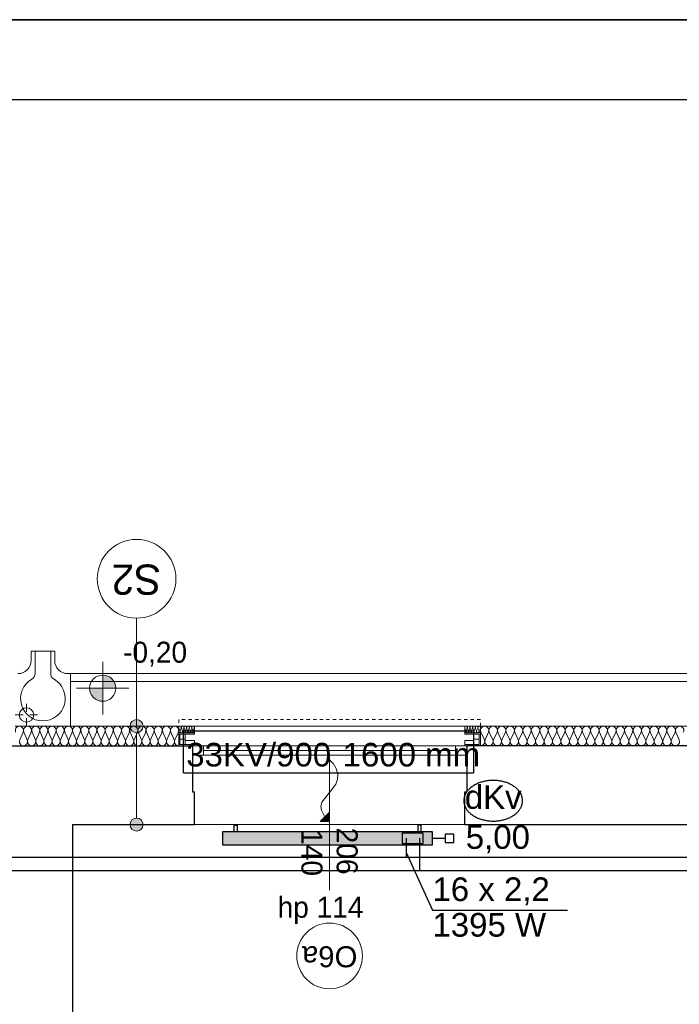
# Model space of a CAD drawing. Header units: inches. Extents: x -515158 to -470211, y -1887 to 84268.
# Tile 68 of 102: x -488750 to -483723, y 42969 to 50469. Entities that reach past the tile are written whole.
import ezdxf
from ezdxf.lldxf.tags import DXFTag

# ---------------------------------------------------------------- set-up
doc = ezdxf.new("R2010")
doc.units = ezdxf.units.IN
doc.header["$MEASUREMENT"] = 0
doc.linetypes.add('Hidden Line', pattern=[50, 25, -25])
for name, color, linetype, lineweight in [('#podkład', 252, 'Continuous', 9), ('A-Okna_Nr_Pióra__9', 252, 'Continuous', 9), ('Arch ocieplenie_Nr_Pióra__44', 252, 'Continuous', 9), ('Arch opisy okien_Nr_Pióra__9', 252, 'Continuous', 9), ('Arch opisy_Nr_Pióra__1', 252, 'Continuous', 25), ('Arch opisy_Nr_Pióra__21', 252, 'Continuous', 9), ('Arch opisy_Nr_Pióra__9', 252, 'Continuous', 9), ('Arch teren_Nr_Pióra__5', 252, 'Continuous', 13), ('Arch teren_Nr_Pióra__9', 252, 'Continuous', 9), ('Arch wykończenie_Nr_Pióra__3', 252, 'Continuous', 18), ('Arch wyposarzenie_Nr_Pióra__10', 252, 'Continuous', 18), ('INWENT DACH_Nr_Pióra__21', 252, 'Continuous', 9), ('INWENT RZĘDNE_Nr_Pióra__21', 252, 'Continuous', 9), ('INWENT. OKNA_Nr_Pióra__21', 252, 'Continuous', 9), ('INWENT. OKNA_Nr_Pióra__5', 252, 'Continuous', 13), ('INWENT.ŚCIANY_Nr_Pióra__1', 252, 'Continuous', 25), ('INWENT.ŚCIANY_Nr_Pióra__21', 252, 'Continuous', 9)]:
    doc.layers.add(name, color=color, linetype=linetype, lineweight=lineweight)
for name, color, linetype in [('_TABELA', 7, 'Continuous'), ('IS_Text_Armatury_podłączeniowej_grz._dolnozas.', 7, 'Continuous'), ('IS_Text_Armatury_Therm', 7, 'Continuous'), ('IS_Text_Odbiornikow_Therm', 7, 'Continuous')]:
    doc.layers.add(name, color=color, linetype=linetype)
for name, color, linetype, true_color in [('IS_Armatura_podłączeniowa_grz._dolnozas.', 7, 'SOLID', 0x000000), ('IS_Armatura_Therm', 7, 'SOLID', 0x000000), ('IS_Grafika', 7, 'SOLID', 0x000000), ('IS_Grzejniki_Plan_rzut', 7, 'SOLID', 0x000000), ('IS_Opisy_działek_Therm', 7, 'SOLID', 0x000000), ('IS_Powrót', 5, 'DASH', 0x0000ff), ('IS_Zasilanie', 1, 'SOLID', 0xff0000)]:
    doc.layers.add(name, color=color, linetype=linetype, true_color=true_color)
doc.styles.add('GENERATED_STYLE_10', font='arial.ttf')
doc.styles.add('GENERATED_STYLE_3', font='txt')
doc.styles.add('GENERATED_STYLE_7', font='txt')
tags = doc.linetypes.add('DASH', pattern=[15, 10, -5]).pattern_tags.tags
tags[6:7] = [DXFTag(74, 4), DXFTag(75, 0), DXFTag(340, '0'), DXFTag(46, 0.0), DXFTag(50, 0.0), DXFTag(44, 0.0), DXFTag(45, 0.0)]
tags[4:5] = [DXFTag(74, 4), DXFTag(75, 0), DXFTag(340, '0'), DXFTag(46, 0.0), DXFTag(50, 0.0), DXFTag(44, 0.0), DXFTag(45, 0.0)]
tags = doc.linetypes.add('SOLID', pattern=[10, 10, 0]).pattern_tags.tags
tags[6:7] = [DXFTag(74, 4), DXFTag(75, 0), DXFTag(340, '0'), DXFTag(46, 0.0), DXFTag(50, 0.0), DXFTag(44, 0.0), DXFTag(45, 0.0)]
tags[4:5] = [DXFTag(74, 4), DXFTag(75, 0), DXFTag(340, '0'), DXFTag(46, 0.0), DXFTag(50, 0.0), DXFTag(44, 0.0), DXFTag(45, 0.0)]

# ---------------------------------------------------------------- blocks, each defined once
blk = doc.blocks.new('parter')
at = {"layer": 'A-Okna_Nr_Pióra__9', "linetype": 'Continuous'}
blk.add_hatch(color=252, dxfattribs=at).paths.add_polyline_path([(-486388.3, 44361.6), (-486459, 44361.2), (-486388.7, 44432.3)], flags=0)
at = {"layer": 'Arch opisy_Nr_Pióra__21', "linetype": 'Continuous'}
for points in [[(-487809, 45087.6), (-487812.8, 45106.8), (-487823.6, 45123), (-487839.8, 45133.8), (-487859, 45137.6), (-487878.1, 45133.8), (-487894.3, 45123), (-487905.2, 45106.8), (-487909, 45087.6), (-487905.2, 45068.5), (-487894.3, 45052.3), (-487878.1, 45041.4), (-487859, 45037.6), (-487839.8, 45041.4), (-487823.6, 45052.3), (-487812.8, 45068.5)], [(-487809, 44337.6), (-487812.8, 44356.8), (-487823.6, 44373), (-487839.8, 44383.8), (-487859, 44387.6), (-487878.1, 44383.8), (-487894.3, 44373), (-487905.2, 44356.8), (-487909, 44337.6), (-487905.2, 44318.5), (-487894.3, 44302.3), (-487878.1, 44291.4), (-487859, 44287.6), (-487839.8, 44291.4), (-487823.6, 44302.3), (-487812.8, 44318.5)]]:
    blk.add_hatch(color=252, dxfattribs=at).paths.add_polyline_path(points, flags=0)
at = {"layer": 'INWENT RZĘDNE_Nr_Pióra__21', "linetype": 'Continuous'}
for points in [[(-488117.5, 45376.6), (-488017.5, 45376.6), (-488025.1, 45414.9), (-488046.8, 45447.3), (-488079.2, 45469), (-488117.5, 45476.6)], [(-488117.5, 45376.6), (-488217.5, 45376.6), (-488209.9, 45338.3), (-488188.2, 45305.9), (-488155.8, 45284.2), (-488117.5, 45276.6)]]:
    blk.add_hatch(color=252, dxfattribs=at).paths.add_polyline_path(points, flags=0)
at = {"layer": 'A-Okna_Nr_Pióra__9', "color": 252, "linetype": 'Continuous'}
for p, q in [((-486459, 44361.2), (-486388.7, 44432.3)), ((-486388.3, 44361.6), (-486388.7, 44432.3)), ((-486388.3, 44361.6), (-486459, 44361.2))]:
    blk.add_line(p, q, dxfattribs=at)
at = {"layer": 'A-Okna_Nr_Pióra__9', "color": 252, "linetype": 'Continuous', "flags": 128}
blk.add_lwpolyline([(-486388.3, 44832.2), (-486359.2, 44801), (-486337.9, 44766), (-486325.7, 44721.3), (-486328.2, 44682.6), (-486341.2, 44646.1), (-486388.3, 44581.6), (-486447.9, 44508.3), (-486455, 44476.3), (-486451, 44446.4), (-486423.9, 44396.8)], dxfattribs=at)
at = {"layer": 'Arch ocieplenie_Nr_Pióra__44', "color": 252, "linetype": 'Continuous'}
for p, q in [((-488749.6, 44982.3), (-488723.7, 45042.9)), ((-488718.5, 45042.9), (-488692.6, 44982.3)), ((-488687.3, 44982.3), (-488661.4, 45042.9)), ((-488656.2, 45042.9), (-488630.3, 44982.3)), ((-488625.1, 44982.3), (-488599.2, 45042.9)), ((-488594, 45042.9), (-488568.1, 44982.3)), ((-488562.8, 44982.3), (-488536.9, 45042.9)), ((-488531.7, 45042.9), (-488505.8, 44982.3)), ((-488500.6, 44982.3), (-488474.7, 45042.9)), ((-488469.5, 45042.9), (-488443.6, 44982.3)), ((-488438.3, 44982.3), (-488412.4, 45042.9)), ((-488407.2, 45042.9), (-488381.3, 44982.3)), ((-488376.1, 44982.3), (-488350.2, 45042.9)), ((-488345, 45042.9), (-488319.1, 44982.3)), ((-488313.8, 44982.3), (-488287.9, 45042.9)), ((-488282.7, 45042.9), (-488256.8, 44982.3)), ((-488251.6, 44982.3), (-488225.7, 45042.9)), ((-488220.5, 45042.9), (-488194.6, 44982.3)), ((-488189.3, 44982.3), (-488163.4, 45042.9)), ((-488158.2, 45042.9), (-488132.3, 44982.3)), ((-488127.1, 44982.3), (-488101.2, 45042.9)), ((-488096, 45042.9), (-488070.1, 44982.3)), ((-488064.8, 44982.3), (-488038.9, 45042.9)), ((-488033.7, 45042.9), (-488007.8, 44982.3)), ((-488002.6, 44982.3), (-487976.7, 45042.9)), ((-487971.5, 45042.9), (-487945.6, 44982.3)), ((-487940.3, 44982.3), (-487914.4, 45042.9)), ((-487909.2, 45042.9), (-487883.3, 44982.3)), ((-487878.1, 44982.3), (-487852.2, 45042.9)), ((-487847, 45042.9), (-487821.1, 44982.3)), ((-487815.8, 44982.3), (-487789.9, 45042.9)), ((-487784.7, 45042.9), (-487758.8, 44982.3)), ((-487753.6, 44982.3), (-487727.7, 45042.9)), ((-487722.5, 45042.9), (-487696.6, 44982.3)), ((-487691.3, 44982.3), (-487665.4, 45042.9)), ((-487660.2, 45042.9), (-487634.3, 44982.3)), ((-487629.1, 44982.3), (-487603.2, 45042.9)), ((-487598, 45042.9), (-487572.1, 44982.3)), ((-487566.8, 44982.3), (-487540.9, 45042.9)), ((-487537.5, 45072.7), (-487529.2, 45052.5)), ((-487527.5, 45052.5), (-487519.2, 45072.7)), ((-487517.5, 45072.7), (-487509.2, 45052.5)), ((-487507.5, 45052.5), (-487499.2, 45072.7)), ((-487497.5, 45072.7), (-487489.2, 45052.5)), ((-487487.5, 45052.5), (-487479.2, 45072.7)), ((-487477.5, 45072.7), (-487469.2, 45052.5)), ((-487467.5, 45052.5), (-487459.2, 45072.7)), ((-487457.5, 45072.7), (-487449.2, 45052.5)), ((-487447.5, 45052.5), (-487439.2, 45072.7)), ((-487437.5, 45072.7), (-487429.2, 45052.5)), ((-487427.5, 45052.5), (-487419.2, 45072.7)), ((-485357.5, 45072.7), (-485349.2, 45052.5)), ((-485347.5, 45052.5), (-485339.2, 45072.7)), ((-485337.5, 45072.7), (-485329.2, 45052.5)), ((-485327.5, 45052.5), (-485319.2, 45072.7)), ((-485317.5, 45072.7), (-485309.2, 45052.5)), ((-485307.5, 45052.5), (-485299.2, 45072.7)), ((-485297.5, 45072.7), (-485289.2, 45052.5)), ((-485287.5, 45052.5), (-485279.2, 45072.7)), ((-485277.5, 45072.7), (-485269.2, 45052.5)), ((-485267.5, 45052.5), (-485259.2, 45072.7)), ((-485257.5, 45072.7), (-485249.2, 45052.5)), ((-485247.5, 45052.5), (-485239.2, 45072.7)), ((-485235.6, 45042.9), (-485208.7, 44982.3)), ((-485203.3, 44982.3), (-485176.5, 45042.9)), ((-485171, 45042.9), (-485144.2, 44982.3)), ((-485138.7, 44982.3), (-485111.9, 45042.9)), ((-485106.4, 45042.9), (-485079.6, 44982.3)), ((-485074.2, 44982.3), (-485047.3, 45042.9)), ((-485041.9, 45042.9), (-485015, 44982.3)), ((-485009.6, 44982.3), (-484982.7, 45042.9)), ((-484977.3, 45042.9), (-484950.4, 44982.3)), ((-484945, 44982.3), (-484918.1, 45042.9)), ((-484912.7, 45042.9), (-484885.8, 44982.3)), ((-484880.4, 44982.3), (-484853.5, 45042.9)), ((-484848.1, 45042.9), (-484821.2, 44982.3)), ((-484815.8, 44982.3), (-484789, 45042.9)), ((-484783.5, 45042.9), (-484756.7, 44982.3)), ((-484751.2, 44982.3), (-484724.4, 45042.9)), ((-484718.9, 45042.9), (-484692.1, 44982.3)), ((-484686.7, 44982.3), (-484659.8, 45042.9)), ((-484654.4, 45042.9), (-484627.5, 44982.3)), ((-484622.1, 44982.3), (-484595.2, 45042.9)), ((-484589.8, 45042.9), (-484562.9, 44982.3)), ((-484557.5, 44982.3), (-484530.6, 45042.9)), ((-484525.2, 45042.9), (-484498.3, 44982.3)), ((-484492.9, 44982.3), (-484466, 45042.9)), ((-484460.6, 45042.9), (-484433.7, 44982.3)), ((-484428.3, 44982.3), (-484401.5, 45042.9)), ((-484396, 45042.9), (-484369.2, 44982.3)), ((-484363.7, 44982.3), (-484336.9, 45042.9)), ((-484331.4, 45042.9), (-484304.6, 44982.3)), ((-484299.2, 44982.3), (-484272.3, 45042.9)), ((-484266.9, 45042.9), (-484240, 44982.3)), ((-484234.6, 44982.3), (-484207.7, 45042.9)), ((-484202.3, 45042.9), (-484175.4, 44982.3)), ((-484170, 44982.3), (-484143.1, 45042.9)), ((-484137.7, 45042.9), (-484110.8, 44982.3)), ((-484105.4, 44982.3), (-484078.5, 45042.9)), ((-484073.1, 45042.9), (-484046.2, 44982.3)), ((-484040.8, 44982.3), (-484014, 45042.9)), ((-484008.5, 45042.9), (-483981.7, 44982.3)), ((-483976.2, 44982.3), (-483949.4, 45042.9)), ((-483943.9, 45042.9), (-483917.1, 44982.3)), ((-483911.7, 44982.3), (-483884.8, 45042.9)), ((-483879.4, 45042.9), (-483852.5, 44982.3)), ((-483847.1, 44982.3), (-483820.2, 45042.9)), ((-483814.8, 45042.9), (-483787.9, 44982.3)), ((-483782.5, 44982.3), (-483755.6, 45042.9)), ((-483750.2, 45042.9), (-483723.3, 44982.3))]:
    blk.add_line(p, q, dxfattribs=at)
for centre, major_axis, ratio, start_param, end_param in [((-488752.2, 45055.7), (0, 31.9), 0.975653, 4.299595, 8.266775), ((-488690, 45055.7), (0, 31.9), 0.975653, 4.299595, 8.266775), ((-488627.7, 45055.7), (0, 31.9), 0.975653, 4.299595, 8.266775), ((-488565.5, 45055.7), (0, 31.9), 0.975653, 4.299595, 8.266775), ((-488503.2, 45055.7), (0, 31.9), 0.975653, 4.299595, 8.266775), ((-488441, 45055.7), (0, 31.9), 0.975653, 4.299595, 8.266775), ((-488378.7, 45055.7), (0, 31.9), 0.975653, 4.299595, 8.266775), ((-488316.5, 45055.7), (0, 31.9), 0.975653, 4.299595, 8.266775), ((-488254.2, 45055.7), (0, 31.9), 0.975653, 4.299595, 8.266775), ((-488192, 45055.7), (0, 31.9), 0.975653, 4.299595, 8.266775), ((-488129.7, 45055.7), (0, 31.9), 0.975653, 4.299595, 8.266775), ((-488067.5, 45055.7), (0, 31.9), 0.975653, 4.299595, 8.266775), ((-488005.2, 45055.7), (0, 31.9), 0.975653, 4.299595, 8.266775), ((-487943, 45055.7), (0, 31.9), 0.975653, 4.299595, 8.266775), ((-487880.7, 45055.7), (0, 31.9), 0.975653, 4.299595, 8.266775), ((-487818.5, 45055.7), (0, 31.9), 0.975653, 4.299595, 8.266775), ((-487756.2, 45055.7), (0, 31.9), 0.975653, 4.299595, 8.266775), ((-487694, 45055.7), (0, 31.9), 0.975653, 4.299595, 8.266775), ((-487631.7, 45055.7), (0, 31.9), 0.975653, 4.299595, 8.266775), ((-487569.5, 45055.7), (0, 31.9), 0.975653, 4.299595, 8.266775), ((-487528.3, 45077), (0, 10.6), 0.94039, 4.299595, 8.266775), ((-487508.3, 45077), (0, 10.6), 0.94039, 4.299595, 8.266775), ((-487488.3, 45077), (0, 10.6), 0.94039, 4.299595, 8.266775), ((-487468.3, 45077), (0, 10.6), 0.94039, 4.299595, 8.266775), ((-487448.3, 45077), (0, 10.6), 0.94039, 4.299595, 8.266775), ((-487428.3, 45077), (0, 10.6), 0.94039, 4.299595, 8.266775), ((-485348.3, 45077), (0, 10.6), 0.94039, 4.299595, 8.266775), ((-485328.3, 45077), (0, 10.6), 0.94039, 4.299595, 8.266775), ((-485308.3, 45077), (0, 10.6), 0.94039, 4.299595, 8.266775), ((-485288.3, 45077), (0, 10.6), 0.94039, 4.299595, 8.266775), ((-485268.3, 45077), (0, 10.6), 0.94039, 4.299595, 8.266775), ((-485248.3, 45077), (0, 10.6), 0.94039, 4.299595, 8.266775), ((-485206, 45055.7), (32.3, 0), 0.987924, 5.870392, 9.837571), ((-485141.5, 45055.7), (32.3, 0), 0.987924, 5.870392, 9.837571), ((-485076.9, 45055.7), (32.3, 0), 0.987924, 5.870392, 9.837571), ((-485012.3, 45055.7), (32.3, 0), 0.987924, 5.870392, 9.837571), ((-484947.7, 45055.7), (32.3, 0), 0.987924, 5.870392, 9.837571), ((-484883.1, 45055.7), (32.3, 0), 0.987924, 5.870392, 9.837571), ((-484818.5, 45055.7), (32.3, 0), 0.987924, 5.870392, 9.837571), ((-484754, 45055.7), (32.3, 0), 0.987924, 5.870392, 9.837571), ((-484689.4, 45055.7), (32.3, 0), 0.987924, 5.870392, 9.837571), ((-484624.8, 45055.7), (32.3, 0), 0.987924, 5.870392, 9.837571), ((-484560.2, 45055.7), (32.3, 0), 0.987924, 5.870392, 9.837571), ((-484495.6, 45055.7), (32.3, 0), 0.987924, 5.870392, 9.837571), ((-484431, 45055.7), (32.3, 0), 0.987924, 5.870392, 9.837571), ((-484366.5, 45055.7), (32.3, 0), 0.987924, 5.870392, 9.837571), ((-484301.9, 45055.7), (32.3, 0), 0.987924, 5.870392, 9.837571), ((-484237.3, 45055.7), (32.3, 0), 0.987924, 5.870392, 9.837571), ((-484172.7, 45055.7), (32.3, 0), 0.987924, 5.870392, 9.837571), ((-484108.1, 45055.7), (32.3, 0), 0.987924, 5.870392, 9.837571), ((-484043.5, 45055.7), (32.3, 0), 0.987924, 5.870392, 9.837571), ((-483979, 45055.7), (32.3, 0), 0.987924, 5.870392, 9.837571), ((-483914.4, 45055.7), (32.3, 0), 0.987924, 5.870392, 9.837571), ((-483849.8, 45055.7), (32.3, 0), 0.987924, 5.870392, 9.837571), ((-483785.2, 45055.7), (32.3, 0), 0.987924, 5.870392, 9.837571), ((-483720.6, 45055.7), (32.3, 0), 0.987924, 5.870392, 9.837571), ((-487538.3, 45048.3), (0, 10.6), 0.94039, 3.141593, 5.125182), ((-487518.3, 45048.3), (0, 10.6), 0.94039, 1.158004, 5.125183), ((-487498.3, 45048.3), (0, 10.6), 0.94039, 1.158004, 5.125183), ((-487478.3, 45048.3), (0, 10.6), 0.94039, 1.158004, 5.125183), ((-487458.3, 45048.3), (0, 10.6), 0.94039, 1.158004, 5.125183), ((-487438.3, 45048.3), (0, 10.6), 0.94039, 1.158004, 5.125183), ((-487418.3, 45048.3), (0, 10.6), 0.94039, 1.158004, 3.141593), ((-485358.3, 45048.3), (0, 10.6), 0.94039, 3.141593, 5.125182), ((-485338.3, 45048.3), (0, 10.6), 0.94039, 1.158004, 5.125183), ((-485318.3, 45048.3), (0, 10.6), 0.94039, 1.158004, 5.125183), ((-485298.3, 45048.3), (0, 10.6), 0.94039, 1.158004, 5.125183), ((-485278.3, 45048.3), (0, 10.6), 0.94039, 1.158004, 5.125183), ((-485258.3, 45048.3), (0, 10.6), 0.94039, 1.158004, 5.125183), ((-485238.3, 45048.3), (0, 10.6), 0.94039, 1.158004, 3.141593), ((-488721.1, 44969.5), (0, 31.9), 0.975653, 1.158004, 5.125183), ((-488658.8, 44969.5), (0, 31.9), 0.975653, 1.158004, 5.125183), ((-488596.6, 44969.5), (0, 31.9), 0.975653, 1.158004, 5.125183), ((-488534.3, 44969.5), (0, 31.9), 0.975653, 1.158004, 5.125183), ((-488472.1, 44969.5), (0, 31.9), 0.975653, 1.158004, 5.125183), ((-488409.8, 44969.5), (0, 31.9), 0.975653, 1.158004, 5.125183), ((-488347.6, 44969.5), (0, 31.9), 0.975653, 1.158004, 5.125183), ((-488285.3, 44969.5), (0, 31.9), 0.975653, 1.158004, 5.125183), ((-488223.1, 44969.5), (0, 31.9), 0.975653, 1.158004, 5.125183), ((-488160.8, 44969.5), (0, 31.9), 0.975653, 1.158004, 5.125183), ((-488098.6, 44969.5), (0, 31.9), 0.975653, 1.158004, 5.125183), ((-488036.3, 44969.5), (0, 31.9), 0.975653, 1.158004, 5.125183), ((-487974.1, 44969.5), (0, 31.9), 0.975653, 1.158004, 5.125183), ((-487911.8, 44969.5), (0, 31.9), 0.975653, 1.158004, 5.125183), ((-487849.6, 44969.5), (0, 31.9), 0.975653, 1.158004, 5.125183), ((-487787.3, 44969.5), (0, 31.9), 0.975653, 1.158004, 5.125183), ((-487725.1, 44969.5), (0, 31.9), 0.975653, 1.158004, 5.125183), ((-487662.8, 44969.5), (0, 31.9), 0.975653, 1.158004, 5.125183), ((-487600.6, 44969.5), (0, 31.9), 0.975653, 1.158004, 5.125183), ((-487538.3, 44969.5), (0, 31.9), 0.975653, 1.158004, 3.141593), ((-485238.3, 44969.5), (32.3, 0), 0.987924, 4.712389, 6.695979), ((-485173.7, 44969.5), (32.3, 0), 0.987924, 2.7288, 6.695979), ((-485109.2, 44969.5), (32.3, 0), 0.987924, 2.7288, 6.695979), ((-485044.6, 44969.5), (32.3, 0), 0.987924, 2.7288, 6.695979), ((-484980, 44969.5), (32.3, 0), 0.987924, 2.7288, 6.695979), ((-484915.4, 44969.5), (32.3, 0), 0.987924, 2.7288, 6.695979), ((-484850.8, 44969.5), (32.3, 0), 0.987924, 2.7288, 6.695979), ((-484786.2, 44969.5), (32.3, 0), 0.987924, 2.7288, 6.695979), ((-484721.7, 44969.5), (32.3, 0), 0.987924, 2.7288, 6.695979), ((-484657.1, 44969.5), (32.3, 0), 0.987924, 2.7288, 6.695979), ((-484592.5, 44969.5), (32.3, 0), 0.987924, 2.7288, 6.695979), ((-484527.9, 44969.5), (32.3, 0), 0.987924, 2.7288, 6.695979), ((-484463.3, 44969.5), (32.3, 0), 0.987924, 2.7288, 6.695979), ((-484398.7, 44969.5), (32.3, 0), 0.987924, 2.7288, 6.695979), ((-484334.2, 44969.5), (32.3, 0), 0.987924, 2.7288, 6.695979), ((-484269.6, 44969.5), (32.3, 0), 0.987924, 2.7288, 6.695979), ((-484205, 44969.5), (32.3, 0), 0.987924, 2.7288, 6.695979), ((-484140.4, 44969.5), (32.3, 0), 0.987924, 2.7288, 6.695979), ((-484075.8, 44969.5), (32.3, 0), 0.987924, 2.7288, 6.695979), ((-484011.2, 44969.5), (32.3, 0), 0.987924, 2.7288, 6.695979), ((-483946.7, 44969.5), (32.3, 0), 0.987924, 2.7288, 6.695979), ((-483882.1, 44969.5), (32.3, 0), 0.987924, 2.7288, 6.695979), ((-483817.5, 44969.5), (32.3, 0), 0.987924, 2.7288, 6.695979), ((-483752.9, 44969.5), (32.3, 0), 0.987924, 2.7288, 6.695979)]:
    blk.add_ellipse(centre, major_axis=major_axis, ratio=ratio, start_param=start_param, end_param=end_param, dxfattribs=at)
at = {"layer": 'Arch opisy_Nr_Pióra__21', "color": 252, "linetype": 'Continuous'}
for p, q in [((-487859, 45087.6), (-487859, 45910.2)), ((-487859, 44387.6), (-487859, 45037.6))]:
    blk.add_line(p, q, dxfattribs=at)
for centre, radius in [((-487859, 46210.2), 300), ((-487859, 45087.6), 50), ((-487859, 44337.6), 50)]:
    blk.add_circle(centre, radius, dxfattribs=at)
at = {"layer": 'Arch opisy_Nr_Pióra__9', "color": 252, "linetype": 'Continuous'}
blk.add_circle((-486388.3, 43337.6), 250, dxfattribs=at)
at = {"layer": 'Arch teren_Nr_Pióra__5', "color": 252, "linetype": 'Continuous'}
for p, q in [((-488363.3, 45487.6), (-471473.3, 45487.6)), ((-488363.3, 45427.6), (-471533.3, 45427.6))]:
    blk.add_line(p, q, dxfattribs=at)
at = {"layer": 'Arch teren_Nr_Pióra__9', "color": 252, "linetype": 'Continuous'}
for p, q in [((-488663.3, 45587.6), (-488663.3, 45657.6)), ((-488663.3, 45657.6), (-488483.3, 45657.6)), ((-488633.3, 45488.2), (-488633.3, 45657.6)), ((-488513.3, 45488.2), (-488513.3, 45657.6)), ((-488483.3, 45587.6), (-488483.3, 45657.6)), ((-488383.3, 45487.6), (-488363.3, 45487.6)), ((-488363.3, 45087.6), (-488363.3, 45487.6)), ((-488783.3, 45087.6), (-488363.3, 45087.6))]:
    blk.add_line(p, q, dxfattribs=at)
for centre, radius, start, end in [((-488763.3, 45587.6), 100, 270, 0), ((-488383.3, 45587.6), 100, 180, 270), ((-488683.3, 45488.2), 50, 300, 0), ((-488463.3, 45488.2), 50, 180, 240), ((-488573.3, 45297.6), 170, 120, 60)]:
    blk.add_arc(centre, radius, start, end, dxfattribs=at)
at = {"layer": 'Arch wykończenie_Nr_Pióra__3', "color": 252, "linetype": 'Continuous'}
for p, q in [((-487418.3, 45087.6), (-488783.3, 45087.6)), ((-487418.3, 45037.6), (-487418.3, 45087.6)), ((-485358.3, 45037.6), (-485358.3, 45087.6)), ((-485358.3, 45087.6), (-483568.3, 45087.6))]:
    blk.add_line(p, q, dxfattribs=at)
at = {"layer": 'Arch wyposarzenie_Nr_Pióra__10', "color": 252, "linetype": 'Hidden Line'}
for p, q in [((-487538.3, 45137.6), (-487538.3, 44937.6)), ((-485238.3, 45137.6), (-487538.3, 45137.6)), ((-485238.3, 44937.6), (-485238.3, 45137.6))]:
    blk.add_line(p, q, dxfattribs=at)
at = {"layer": 'Arch wyposarzenie_Nr_Pióra__10', "color": 252, "linetype": 'Continuous'}
for p, q in [((-487538.3, 45037.6), (-487418.3, 45037.6)), ((-487538.3, 44937.6), (-487538.3, 45037.6)), ((-487528.3, 44947.6), (-487528.3, 45027.6)), ((-487528.3, 45027.6), (-487418.3, 45027.6)), ((-487488.3, 44947.6), (-487488.3, 45027.6)), ((-487418.3, 45037.6), (-487418.3, 45027.6)), ((-485358.3, 45037.6), (-485358.3, 45027.6)), ((-485238.3, 45037.6), (-485358.3, 45037.6)), ((-485248.3, 45027.6), (-485358.3, 45027.6)), ((-485288.3, 44947.6), (-485288.3, 45027.6)), ((-485248.3, 44947.6), (-485248.3, 45027.6)), ((-485238.3, 44937.6), (-485238.3, 45037.6)), ((-487418.3, 44937.6), (-487538.3, 44937.6)), ((-487488.3, 44987.6), (-487528.3, 44987.6)), ((-487418.1, 44947.6), (-487528.3, 44947.6)), ((-487418.1, 44977.6), (-487488.3, 44977.6)), ((-487418.3, 44947.6), (-487418.3, 44937.6)), ((-487418.1, 44947.6), (-487418.1, 44977.6)), ((-485358.6, 44977.6), (-485288.3, 44977.6)), ((-485358.6, 44947.6), (-485358.6, 44977.6)), ((-485358.3, 44947.6), (-485358.3, 44937.6)), ((-485358.3, 44947.6), (-485248.3, 44947.6)), ((-485358.3, 44937.6), (-485238.3, 44937.6)), ((-485288.3, 44987.6), (-485248.3, 44987.6))]:
    blk.add_line(p, q, dxfattribs=at)
at = {"layer": 'INWENT DACH_Nr_Pióra__21', "color": 252, "linetype": 'Continuous'}
for p, q in [((-488698.3, 45197.6), (-488698.3, 45257.6)), ((-488723.3, 45172.6), (-488783.3, 45172.6)), ((-488673.3, 45172.6), (-488613.3, 45172.6)), ((-488698.3, 45147.6), (-488698.3, 45087.6))]:
    blk.add_line(p, q, dxfattribs=at)
blk.add_circle((-488698.3, 45172.6), 55, dxfattribs=at)
at = {"layer": 'INWENT RZĘDNE_Nr_Pióra__21', "color": 252, "linetype": 'Continuous'}
for p, q in [((-488117.5, 45176.6), (-488117.5, 45576.6)), ((-488317.5, 45376.6), (-487917.5, 45376.6))]:
    blk.add_line(p, q, dxfattribs=at)
blk.add_circle((-488117.5, 45376.6), 100, dxfattribs=at)
at = {"layer": 'INWENT. OKNA_Nr_Pióra__5', "color": 252, "linetype": 'Continuous'}
for p, q in [((-487418.3, 44937.6), (-485358.3, 44937.6)), ((-487348.3, 44937.6), (-487348.3, 44867.6)), ((-485428.3, 44937.6), (-485428.3, 44867.6)), ((-487418.3, 44867.6), (-485358.3, 44867.6)), ((-485428.3, 44902.6), (-487348.3, 44902.6)), ((-486388.3, 44867.6), (-486388.3, 43837.6))]:
    blk.add_line(p, q, dxfattribs=at)
at = {"layer": 'INWENT.ŚCIANY_Nr_Pióra__1', "color": 252, "linetype": 'Continuous'}
for p, q in [((-488883.3, 44937.6), (-487433.3, 44937.6)), ((-487433.3, 44937.6), (-487433.3, 44587.6)), ((-485343.3, 44937.6), (-485343.3, 44587.6)), ((-483568.3, 44937.6), (-485343.3, 44937.6)), ((-487433.3, 44587.6), (-487418.3, 44587.6)), ((-487418.3, 44337.6), (-487418.3, 44587.6)), ((-485358.3, 44587.6), (-485343.3, 44587.6)), ((-485358.3, 44337.6), (-485358.3, 44587.6)), ((-488348.3, 44337.6), (-487418.3, 44337.6)), ((-488348.3, 44337.6), (-488348.3, 39017.6)), ((-485358.3, 44337.6), (-483568.3, 44337.6))]:
    blk.add_line(p, q, dxfattribs=at)
at = {"layer": 'INWENT.ŚCIANY_Nr_Pióra__21', "color": 252, "linetype": 'Continuous'}
for p, q in [((-487418.3, 45087.6), (-485358.3, 45087.6)), ((-487418.3, 44337.6), (-485358.3, 44337.6))]:
    blk.add_line(p, q, dxfattribs=at)
at = {"layer": 'Arch opisy okien_Nr_Pióra__9', "color": 252, "linetype": 'Continuous', "style": 'GENERATED_STYLE_10'}
blk.add_text('O6a', height=160, rotation=180, dxfattribs=at).set_placement((-486176.2, 43411))
at = {"layer": 'Arch opisy_Nr_Pióra__1', "color": 252, "linetype": 'Continuous', "style": 'GENERATED_STYLE_7'}
blk.add_text('S2', height=230, rotation=180, dxfattribs=at).set_placement((-487672.8, 46318.8))
at = {"layer": 'INWENT RZĘDNE_Nr_Pióra__21', "color": 252, "insert": (-487962.1, 45540.9), "char_height": 160, "attachment_point": 7, "style": 'GENERATED_STYLE_3'}
blk.add_mtext('{-0,20}', dxfattribs=at)
at = {"layer": 'INWENT. OKNA_Nr_Pióra__21', "color": 252, "linetype": 'Continuous', "style": 'GENERATED_STYLE_7'}
for s, p in [('140', (-486602.8, 44303.1)), ('206', (-486334.2, 44314.5))]:
    blk.add_text(s, height=160, rotation=270, dxfattribs=at).set_placement(p)
blk.add_text('hp 114', height=160, dxfattribs=at).set_placement((-486784.5, 43628.3))

msp = doc.modelspace()

# ---------------------------------------------------------------- hatches: boundary and pattern name
at = {"layer": 'IS_Grzejniki_Plan_rzut', "ltscale": 10}
msp.add_hatch(color=8, dxfattribs=at).paths.add_polyline_path([(-485603.9, 44283.4), (-487203.9, 44283.4), (-487203.9, 44183.4), (-485603.9, 44183.4)])

# ---------------------------------------------------------------- linework, layer by layer
at = {"layer": '_TABELA', "color": 7}
msp.add_lwpolyline([(-512477.4, 50468.9), (-470477.4, 50468.9), (-512477.4, 50468.9), (-512477.4, 20768.9), (-470477.4, 20768.9), (-470477.4, 50468.9)], dxfattribs=at)
msp.add_lwpolyline([(-471077.4, 49858.9), (-509977.4, 49858.9), (-509977.4, 21378.9), (-471077.4, 21378.9)], close=True, dxfattribs=at)
at = {"layer": 'IS_Armatura_podłączeniowa_grz._dolnozas.', "ltscale": 10}
for p, q in [((-485673.9, 44273.4), (-485833.9, 44273.4)), ((-485833.9, 44273.4), (-485833.9, 44193.4)), ((-485673.9, 44193.4), (-485673.9, 44273.4)), ((-485673.9, 44273.4), (-485673.9, 44273.4)), ((-485833.9, 44193.4), (-485673.9, 44193.4))]:
    msp.add_line(p, q, dxfattribs=at)
at = {"layer": 'IS_Armatura_Therm', "ltscale": 10}
for p, q in [((-485441.4, 44265.9), (-485506.4, 44265.9)), ((-485506.4, 44265.9), (-485506.4, 44200.9)), ((-485441.4, 44200.9), (-485441.4, 44265.9)), ((-485603.9, 44233.4), (-485506.4, 44233.4)), ((-485506.4, 44200.9), (-485441.4, 44200.9))]:
    msp.add_line(p, q, dxfattribs=at)
at = {"layer": 'IS_Grafika', "ltscale": 10}
for points, knots in [([(-485141.3, 44674.2), (-485152.4, 44674.2), (-485174.1, 44673.1), (-485205.8, 44668.2), (-485235.6, 44660.4), (-485263.2, 44649.9), (-485288.3, 44636.9), (-485310.5, 44621.7), (-485329.6, 44604.4), (-485345, 44585.3), (-485356.6, 44564.5), (-485363.8, 44542.4), (-485365.5, 44527), (-485365.5, 44519.3)], [0, 0, 0, 0, 33.167036, 65.15629, 95.929861, 125.438554, 153.638532, 180.511954, 206.093104, 230.501175, 253.978693, 276.929023, 299.937572, 299.937572, 299.937572, 299.937572]), ([(-484917.2, 44519.3), (-484917.2, 44527), (-484918.8, 44542.4), (-484926, 44564.5), (-484937.6, 44585.3), (-484953.1, 44604.4), (-484972.1, 44621.7), (-484994.3, 44636.9), (-485019.4, 44649.9), (-485047.1, 44660.4), (-485076.9, 44668.2), (-485108.5, 44673.1), (-485130.3, 44674.2), (-485141.3, 44674.2)], [0, 0, 0, 0, 23.008549, 45.958879, 69.436398, 93.844468, 119.425619, 146.29904, 174.499018, 204.007711, 234.781282, 266.770537, 299.937572, 299.937572, 299.937572, 299.937572]), ([(-485365.5, 44519.3), (-485365.5, 44511.7), (-485363.8, 44496.3), (-485356.6, 44474.2), (-485345, 44453.4), (-485329.6, 44434.3), (-485310.5, 44417), (-485288.3, 44401.8), (-485263.2, 44388.8), (-485235.6, 44378.3), (-485205.8, 44370.4), (-485174.1, 44365.6), (-485152.4, 44364.5), (-485141.3, 44364.5)], [0, 0, 0, 0, 23.008549, 45.958879, 69.436398, 93.844468, 119.425619, 146.29904, 174.499018, 204.007711, 234.781282, 266.770537, 299.937572, 299.937572, 299.937572, 299.937572]), ([(-485141.3, 44364.5), (-485130.3, 44364.5), (-485108.5, 44365.6), (-485076.9, 44370.4), (-485047.1, 44378.3), (-485019.4, 44388.8), (-484994.3, 44401.8), (-484972.1, 44417), (-484953.1, 44434.3), (-484937.6, 44453.4), (-484926, 44474.2), (-484918.8, 44496.3), (-484917.2, 44511.7), (-484917.2, 44519.3)], [0, 0, 0, 0, 33.167036, 65.15629, 95.929861, 125.438554, 153.638532, 180.511954, 206.093104, 230.501175, 253.978693, 276.929023, 299.937572, 299.937572, 299.937572, 299.937572])]:
    msp.add_open_spline(points, degree=3, knots=knots, dxfattribs=at)
at = {"layer": 'IS_Grzejniki_Plan_rzut', "ltscale": 10}
for p, q in [((-487116.4, 44283.4), (-487116.4, 44333.4)), ((-487116.4, 44333.4), (-487091.4, 44333.4)), ((-487091.4, 44333.4), (-487091.4, 44283.4)), ((-485691.4, 44333.4), (-485716.4, 44333.4)), ((-485716.4, 44333.4), (-485716.4, 44283.4)), ((-485691.4, 44283.4), (-485691.4, 44333.4)), ((-485603.9, 44283.4), (-487203.9, 44283.4)), ((-487203.9, 44283.4), (-487203.9, 44183.4)), ((-485603.9, 44183.4), (-485603.9, 44283.4)), ((-485603.9, 44283.4), (-485603.9, 44283.4)), ((-487203.9, 44183.4), (-485603.9, 44183.4))]:
    msp.add_line(p, q, dxfattribs=at)
at = {"layer": 'IS_Opisy_działek_Therm', "ltscale": 10}
for p, q in [((-485803.9, 44125.4), (-485604.4, 43685.8)), ((-485604.4, 43685.8), (-484574.4, 43685.8))]:
    msp.add_line(p, q, dxfattribs=at)
at = {"layer": 'IS_Powrót', "color": 5, "ltscale": 10}
for p, q in [((-485703.9, 44233.4), (-485703.9, 43986.5)), ((-485703.9, 43986.5), (-490919, 43986.6)), ((-476068.5, 43986.5), (-485703.9, 43986.5))]:
    msp.add_line(p, q, dxfattribs=at)
at = {"layer": 'IS_Text_Odbiornikow_Therm', "color": 18, "linetype": 'SOLID', "ltscale": 10, "true_color": 0x000000}
for p, q in [((-487500.5, 44731.9), (-487500.5, 45051.9)), ((-487500.5, 45051.9), (-485290.5, 45051.9)), ((-485290.5, 45051.9), (-485290.5, 44731.9)), ((-487500.5, 44731.9), (-485290.5, 44731.9))]:
    msp.add_line(p, q, dxfattribs=at)
at = {"layer": 'IS_Zasilanie', "color": 1, "ltscale": 10}
for p, q in [((-485803.9, 44233.4), (-485803.9, 44086.5)), ((-485803.9, 44086.5), (-491019, 44086.5)), ((-476168.5, 44086.5), (-485803.9, 44086.5))]:
    msp.add_line(p, q, dxfattribs=at)

# ---------------------------------------------------------------- block references
at = {"layer": '#podkład'}
msp.add_blockref('parter', (0, 0), dxfattribs=at)

# ---------------------------------------------------------------- texts
at = {"layer": 'IS_Grafika', "ltscale": 10, "insert": (-485141.3, 44637.7), "char_height": 180, "attachment_point": 2}
msp.add_mtext('\\fArial|b0|i0;dKv', dxfattribs=at)
at = {"layer": 'IS_Opisy_działek_Therm', "ltscale": 10, "char_height": 180}
for s, insert, attachment_point in [('\\fArial|b0|i0;16 x 2,2', (-485604.4, 43721.8), 7), ('\\fArial|b0|i0;1395 W', (-485604.4, 43664.2), 1), ('\\fArial|b0|i0;', (-484634.4, 43721.8), 7), ('\\fArial|b0|i0;', (-484624.4, 43664.2), 1), ('\\fArial|b0|i0;', (-488742.2, 43540.5), 7), ('\\fArial|b0|i0;', (-488742.2, 43540.5), 7), ('\\fArial|b0|i0;', (-484564.4, 43571.8), 7), ('\\fArial|b0|i0;', (-484564.4, 43571.8), 7)]:
    msp.add_mtext(s, dxfattribs=dict(at, insert=insert, attachment_point=attachment_point))
at = {"layer": 'IS_Text_Armatury_podłączeniowej_grz._dolnozas.', "color": 18, "linetype": 'SOLID', "ltscale": 10, "true_color": 0x000000, "insert": (-485753.9, 44319.4), "char_height": 180, "attachment_point": 9}
msp.add_mtext('\\fArial|b0|i0;', dxfattribs=at)
at = {"layer": 'IS_Text_Armatury_Therm', "color": 18, "linetype": 'SOLID', "ltscale": 10, "true_color": 0x000000, "insert": (-484861.1, 44119.4), "char_height": 180, "attachment_point": 9}
msp.add_mtext('\\fArial|b0|i0;5,00  ', dxfattribs=at)
at = {"layer": 'IS_Text_Odbiornikow_Therm', "color": 18, "linetype": 'SOLID', "ltscale": 10, "true_color": 0x000000, "char_height": 180, "attachment_point": 7}
for s, insert in [('\\fArial|b0|i0;33KV/900', (-487480.5, 44777.9)), ('\\fArial|b0|i0;1600 mm', (-486288.8, 44777.9))]:
    msp.add_mtext(s, dxfattribs=dict(at, insert=insert))

doc.saveas('drawing.dxf')
